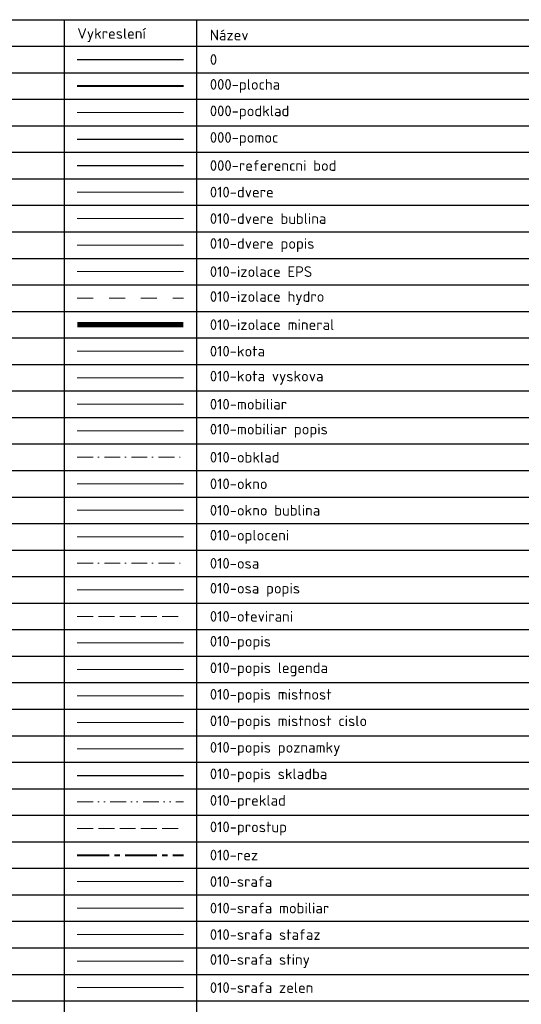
# Model space of a CAD drawing. Header units: metres. Extents: x -115250 to 1551995, y -140807 to 374743.
# Tile 32 of 205: x -101087 to -91625, y -17815 to 750. Entities that reach past the tile are written whole.
import ezdxf

# ---------------------------------------------------------------- set-up
doc = ezdxf.new("R2010")
doc.units = ezdxf.units.M
doc.header["$LTSCALE"] = 100
for name, pattern in [('0101aČÁRKOVANÁ', [4, 3, -1]), ('0102aČERCHOVANÁ', [5.1, 3, -1, 0.1, -1]), ('0103aDVOJČERCHOVANÁ', [6.2, 3, -1, 0.1, -1, 0.1, -1]), ('0105ŘEZ', [9, 6, -1, 1, -1]), ('0107aHYDROIZOLACE', [6, 3, -3]), ('0127IZOLACE', [1, 0, -1])]:
    doc.linetypes.add(name, pattern=pattern)
doc.layers.add('000-plocha', color=20, linetype='Continuous', lineweight=40, plot=False)
for name, color, linetype, lineweight in [('000-podklad', 7, 'Continuous', 9), ('010-dvere', 10, 'Continuous', 15), ('010-dvere bublina', 12, 'Continuous', 9), ('010-dvere popis', 12, 'Continuous', 9), ('010-izolace EPS', 12, '0109IZOLACEEPS', 9), ('010-izolace hydro', 12, '0107aHYDROIZOLACE', 9), ('010-izolace mineral', 12, '0108IZOLACEMINERAL', 9), ('010-izolace mineral 100', 11, '0127IZOLACE', 5), ('010-kota', 3, 'Continuous', 9), ('010-kota vyskova', 3, 'Continuous', 9), ('010-mobiliar popis', 183, 'Continuous', 9), ('010-obklad', 10, '0102aČERCHOVANÁ', 15), ('010-okno', 10, 'Continuous', 15), ('010-okno bublina', 12, 'Continuous', 9), ('010-oploceni', 12, '0114aPLOTOBEC', 15), ('010-osa', 7, '0102aČERCHOVANÁ', 9), ('010-osa popis', 7, 'Continuous', 9), ('010-otevirani', 11, '0101aČÁRKOVANÁ', 9), ('010-popis', 16, 'Continuous', 9), ('010-popis legenda', 3, 'Continuous', 9), ('010-popis mistnost', 234, 'Continuous', 9), ('010-popis mistnost cislo', 204, 'Continuous', 9), ('010-popis poznamky', 16, 'Continuous', 9), ('010-preklad', 16, '0103aDVOJČERCHOVANÁ', 15), ('010-prostup', 104, '0101aČÁRKOVANÁ', 15), ('010-rez', 5, '0105ŘEZ', 40)]:
    doc.layers.add(name, color=color, linetype=linetype, lineweight=lineweight)
doc.layers.add('000-pomoc', color=30, linetype='Continuous', plot=False)
doc.layers.add('000-referencni bod', color=5, linetype='Continuous', plot=False)
for name, color, linetype, lineweight, transparency in [('010-mobiliar', 183, 'Continuous', 9, 0.5), ('010-srafa', 11, 'Continuous', 9, 0.5), ('010-srafa mobiliar', 183, 'Continuous', 9, 0.5), ('010-srafa stafaz', 152, 'Continuous', 9, 0.5), ('010-srafa stiny', 252, 'Continuous', 9, 0.5), ('010-srafa zelen', 84, 'Continuous', 9, 0.5)]:
    doc.layers.add(name, color=color, linetype=linetype, lineweight=lineweight, transparency=transparency)
doc.layers.add('010-popis skladba', color=202, linetype='Continuous')
doc.styles.get("Standard").update_dxf_attribs({"font": 'isocpeur.ttf'})
doc.linetypes.add('0108IZOLACEMINERAL', pattern='A,1e-05,[1,atsunami.shx,S=0.25,R=0,X=0,Y=0],-0.707,[1,atsunami.shx,S=0.25,R=180,X=0,Y=0],-1e-05', length=0.70702)
doc.linetypes.add('0109IZOLACEEPS', pattern='A,1e-05,[2,atsunami.shx,S=0.4871,R=0,X=0,Y=0],-0.9742,[2,atsunami.shx,S=0.4871,R=180,X=0,Y=0],-1e-05', length=0.97422)
doc.linetypes.add('0114aPLOTOBEC', pattern='A,5,[3,atsunami.shx,S=2,R=0,X=0,Y=-1],5', length=10)

msp = doc.modelspace()

# ---------------------------------------------------------------- linework, layer by layer
at = {"lineweight": 30}
for p, q in [((-110250, 750), (-68000, 750)), ((-110250, 250), (-68000, 250))]:
    msp.add_line(p, q, dxfattribs=at)
for p, q in [((-100250, 750), (-100250, -140250)), ((-97750, 750), (-97750, -140250)), ((-110250, -250), (-68000, -250)), ((-110250, -750), (-68000, -750)), ((-110250, -1250), (-68000, -1250)), ((-110250, -1750), (-68000, -1750)), ((-110250, -2250), (-68000, -2250)), ((-110250, -2750), (-68000, -2750)), ((-110250, -3250), (-68000, -3250)), ((-110250, -3750), (-68000, -3750)), ((-110250, -4250), (-68000, -4250)), ((-110250, -4750), (-68000, -4750)), ((-110250, -5250), (-68000, -5250)), ((-110250, -5750), (-68000, -5750)), ((-110250, -6250), (-68000, -6250)), ((-110250, -6750), (-68000, -6750)), ((-110250, -7250), (-68000, -7250)), ((-110250, -7750), (-68000, -7750)), ((-110250, -8250), (-68000, -8250)), ((-110250, -8750), (-68000, -8750)), ((-110250, -9250), (-68000, -9250)), ((-110250, -9750), (-68000, -9750)), ((-110250, -10250), (-68000, -10250)), ((-110250, -10750), (-68000, -10750)), ((-110250, -11250), (-68000, -11250)), ((-110250, -11750), (-68000, -11750)), ((-110250, -12250), (-68000, -12250)), ((-110250, -12750), (-68000, -12750)), ((-110250, -13250), (-68000, -13250)), ((-110250, -13750), (-68000, -13750)), ((-110250, -14250), (-68000, -14250)), ((-110250, -14750), (-68000, -14750)), ((-110250, -15250), (-68000, -15250)), ((-110250, -15750), (-68000, -15750)), ((-110250, -16250), (-68000, -16250)), ((-110250, -16750), (-68000, -16750)), ((-110250, -17250), (-68000, -17250)), ((-110250, -17750), (-68000, -17750))]:
    msp.add_line(p, q)
msp.add_lwpolyline([(-100000, 0), (-98000, 0)])
at = {"layer": '000-plocha'}
msp.add_lwpolyline([(-100000, -500), (-98000, -500)], dxfattribs=at)
at = {"layer": '000-podklad'}
msp.add_lwpolyline([(-100000, -1000), (-98000, -1000)], dxfattribs=at)
at = {"layer": '000-pomoc'}
msp.add_lwpolyline([(-100000, -1500), (-98000, -1500)], dxfattribs=at)
at = {"layer": '000-referencni bod'}
msp.add_lwpolyline([(-100000, -2000), (-98000, -2000)], dxfattribs=at)
at = {"layer": '010-dvere'}
msp.add_lwpolyline([(-100000, -2500), (-98000, -2500)], dxfattribs=at)
at = {"layer": '010-dvere bublina'}
msp.add_lwpolyline([(-100000, -3000), (-98000, -3000)], dxfattribs=at)
at = {"layer": '010-dvere popis'}
msp.add_lwpolyline([(-100000, -3500), (-98000, -3500)], dxfattribs=at)
at = {"layer": '010-izolace EPS'}
msp.add_lwpolyline([(-100000, -4000), (-98000, -4000)], dxfattribs=at)
at = {"layer": '010-izolace hydro'}
msp.add_lwpolyline([(-100000, -4500), (-98000, -4500)], dxfattribs=at)
at = {"layer": '010-izolace mineral 100', "const_width": 100}
msp.add_lwpolyline([(-100000, -5000), (-98000, -5000)], dxfattribs=at)
at = {"layer": '010-kota'}
msp.add_lwpolyline([(-100000, -5500), (-98000, -5500)], dxfattribs=at)
at = {"layer": '010-kota vyskova'}
msp.add_lwpolyline([(-100000, -6000), (-98000, -6000)], dxfattribs=at)
at = {"layer": '010-mobiliar'}
msp.add_lwpolyline([(-100000, -6500), (-98000, -6500)], dxfattribs=at)
at = {"layer": '010-mobiliar popis'}
msp.add_lwpolyline([(-100000, -7000), (-98000, -7000)], dxfattribs=at)
at = {"layer": '010-obklad'}
msp.add_lwpolyline([(-100000, -7500), (-98000, -7500)], dxfattribs=at)
at = {"layer": '010-okno'}
msp.add_lwpolyline([(-100000, -8000), (-98000, -8000)], dxfattribs=at)
at = {"layer": '010-okno bublina'}
msp.add_lwpolyline([(-100000, -8500), (-98000, -8500)], dxfattribs=at)
at = {"layer": '010-oploceni'}
msp.add_lwpolyline([(-100000, -9000), (-98000, -9000)], dxfattribs=at)
at = {"layer": '010-osa'}
msp.add_lwpolyline([(-100000, -9500), (-98000, -9500)], dxfattribs=at)
at = {"layer": '010-osa popis'}
msp.add_lwpolyline([(-100000, -10000), (-98000, -10000)], dxfattribs=at)
at = {"layer": '010-otevirani'}
msp.add_lwpolyline([(-100000, -10500), (-98000, -10500)], dxfattribs=at)
at = {"layer": '010-popis'}
msp.add_lwpolyline([(-100000, -11000), (-98000, -11000)], dxfattribs=at)
at = {"layer": '010-popis legenda'}
msp.add_lwpolyline([(-100000, -11500), (-98000, -11500)], dxfattribs=at)
at = {"layer": '010-popis mistnost'}
msp.add_lwpolyline([(-100000, -12000), (-98000, -12000)], dxfattribs=at)
at = {"layer": '010-popis mistnost cislo'}
msp.add_lwpolyline([(-100000, -12500), (-98000, -12500)], dxfattribs=at)
at = {"layer": '010-popis poznamky'}
msp.add_lwpolyline([(-100000, -13000), (-98000, -13000)], dxfattribs=at)
at = {"layer": '010-popis skladba'}
msp.add_lwpolyline([(-100000, -13500), (-98000, -13500)], dxfattribs=at)
at = {"layer": '010-preklad'}
msp.add_lwpolyline([(-100000, -14000), (-98000, -14000)], dxfattribs=at)
at = {"layer": '010-prostup'}
msp.add_lwpolyline([(-100000, -14500), (-98000, -14500)], dxfattribs=at)
at = {"layer": '010-rez'}
msp.add_lwpolyline([(-100000, -15000), (-98000, -15000)], dxfattribs=at)
at = {"layer": '010-srafa'}
msp.add_lwpolyline([(-100000, -15500), (-98000, -15500)], dxfattribs=at)
at = {"layer": '010-srafa mobiliar'}
msp.add_lwpolyline([(-100000, -16000), (-98000, -16000)], dxfattribs=at)
at = {"layer": '010-srafa stafaz'}
msp.add_lwpolyline([(-100000, -16500), (-98000, -16500)], dxfattribs=at)
at = {"layer": '010-srafa stiny'}
msp.add_lwpolyline([(-100000, -17000), (-98000, -17000)], dxfattribs=at)
at = {"layer": '010-srafa zelen'}
msp.add_lwpolyline([(-100000, -17500), (-98000, -17500)], dxfattribs=at)

# ---------------------------------------------------------------- texts
at = {"char_height": 200, "attachment_point": 4}
for s, width, insert in [('Vykreslení', 1302, (-100000, 460.1)), ('Název', 702, (-97500, 460.1)), ('0', 122, (-97500, 0))]:
    msp.add_mtext_dynamic_manual_height_columns(s, width=width, gutter_width=12.5, heights=[0], dxfattribs=dict(at, insert=insert))
at = {"layer": '000-plocha', "insert": (-97500, -500), "char_height": 200, "attachment_point": 4}
msp.add_mtext_dynamic_manual_height_columns('000-plocha', width=1302, gutter_width=12.5, heights=[0], dxfattribs=at)
at = {"layer": '000-podklad', "insert": (-97500, -1000), "char_height": 200, "attachment_point": 4}
msp.add_mtext_dynamic_manual_height_columns('000-podklad', width=1462, gutter_width=12.5, heights=[0], dxfattribs=at)
at = {"layer": '000-pomoc', "insert": (-97500, -1500), "char_height": 200, "attachment_point": 4}
msp.add_mtext_dynamic_manual_height_columns('000-pomoc', width=1262, gutter_width=12.5, heights=[0], dxfattribs=at)
at = {"layer": '000-referencni bod', "insert": (-97500, -2000), "char_height": 200, "attachment_point": 4}
msp.add_mtext_dynamic_manual_height_columns('000-referencni bod', width=2322, gutter_width=12.5, heights=[0], dxfattribs=at)
at = {"layer": '010-dvere', "insert": (-97500, -2500), "char_height": 200, "attachment_point": 4}
msp.add_mtext_dynamic_manual_height_columns('010-dvere', width=1182, gutter_width=12.5, heights=[0], dxfattribs=at)
at = {"layer": '010-dvere bublina', "insert": (-97500, -3000), "char_height": 200, "attachment_point": 4}
msp.add_mtext_dynamic_manual_height_columns('010-dvere bublina', width=2142, gutter_width=12.5, heights=[0], dxfattribs=at)
at = {"layer": '010-dvere popis', "insert": (-97500, -3500), "char_height": 200, "attachment_point": 4}
msp.add_mtext_dynamic_manual_height_columns('010-dvere popis', width=1922, gutter_width=12.5, heights=[0], dxfattribs=at)
at = {"layer": '010-izolace EPS', "insert": (-97500, -4000), "char_height": 200, "attachment_point": 4}
msp.add_mtext_dynamic_manual_height_columns('010-izolace EPS', width=1902, gutter_width=12.5, heights=[0], dxfattribs=at)
at = {"layer": '010-izolace hydro', "insert": (-97500, -4500), "char_height": 200, "attachment_point": 4}
msp.add_mtext_dynamic_manual_height_columns('010-izolace hydro', width=2122, gutter_width=12.5, heights=[0], dxfattribs=at)
at = {"layer": '010-izolace mineral', "insert": (-97500, -5000), "char_height": 200, "attachment_point": 4}
msp.add_mtext_dynamic_manual_height_columns('010-izolace mineral', width=2302, gutter_width=12.5, heights=[0], dxfattribs=at)
at = {"layer": '010-kota', "insert": (-97500, -5500), "char_height": 200, "attachment_point": 4}
msp.add_mtext_dynamic_manual_height_columns('010-kota', width=1042, gutter_width=12.5, heights=[0], dxfattribs=at)
at = {"layer": '010-kota vyskova', "insert": (-97500, -6000), "char_height": 200, "attachment_point": 4}
msp.add_mtext_dynamic_manual_height_columns('010-kota vyskova', width=2142, gutter_width=12.5, heights=[0], dxfattribs=at)
at = {"layer": '010-mobiliar', "insert": (-97500, -6500), "char_height": 200, "attachment_point": 4}
msp.add_mtext_dynamic_manual_height_columns('010-mobiliar', width=1422, gutter_width=12.5, heights=[0], dxfattribs=at)
at = {"layer": '010-mobiliar popis', "insert": (-97500, -7000), "char_height": 200, "attachment_point": 4}
msp.add_mtext_dynamic_manual_height_columns('010-mobiliar popis', width=2162, gutter_width=12.5, heights=[0], dxfattribs=at)
at = {"layer": '010-obklad', "insert": (-97500, -7500), "char_height": 200, "attachment_point": 4}
msp.add_mtext_dynamic_manual_height_columns('010-obklad', width=1282, gutter_width=12.5, heights=[0], dxfattribs=at)
at = {"layer": '010-okno', "insert": (-97500, -8000), "char_height": 200, "attachment_point": 4}
msp.add_mtext_dynamic_manual_height_columns('010-okno', width=1062, gutter_width=12.5, heights=[0], dxfattribs=at)
at = {"layer": '010-okno bublina', "insert": (-97500, -8500), "char_height": 200, "attachment_point": 4}
msp.add_mtext_dynamic_manual_height_columns('010-okno bublina', width=2022, gutter_width=12.5, heights=[0], dxfattribs=at)
at = {"layer": '010-oploceni', "insert": (-97500, -9000), "char_height": 200, "attachment_point": 4}
msp.add_mtext_dynamic_manual_height_columns('010-oploceni', width=1462, gutter_width=12.5, heights=[0], dxfattribs=at)
at = {"layer": '010-osa', "insert": (-97500, -9500), "char_height": 200, "attachment_point": 4}
msp.add_mtext_dynamic_manual_height_columns('010-osa', width=922, gutter_width=12.5, heights=[0], dxfattribs=at)
at = {"layer": '010-osa popis', "insert": (-97500, -10000), "char_height": 200, "attachment_point": 4}
msp.add_mtext_dynamic_manual_height_columns('010-osa popis', width=1662, gutter_width=12.5, heights=[0], dxfattribs=at)
at = {"layer": '010-otevirani', "insert": (-97500, -10500), "char_height": 200, "attachment_point": 4}
msp.add_mtext_dynamic_manual_height_columns('010-otevirani', width=1662, gutter_width=12.5, heights=[0], dxfattribs=at)
at = {"layer": '010-popis', "insert": (-97500, -11000), "char_height": 200, "attachment_point": 4}
msp.add_mtext_dynamic_manual_height_columns('010-popis', width=1122, gutter_width=12.5, heights=[0], dxfattribs=at)
at = {"layer": '010-popis legenda', "insert": (-97500, -11500), "char_height": 200, "attachment_point": 4}
msp.add_mtext_dynamic_manual_height_columns('010-popis legenda', width=2162, gutter_width=12.5, heights=[0], dxfattribs=at)
at = {"layer": '010-popis mistnost', "insert": (-97500, -12000), "char_height": 200, "attachment_point": 4}
msp.add_mtext_dynamic_manual_height_columns('\\pt2800;010-popis mistnost', width=2322, gutter_width=12.5, heights=[0], dxfattribs=at)
at = {"layer": '010-popis mistnost cislo', "insert": (-97500, -12500), "char_height": 200, "attachment_point": 4}
msp.add_mtext_dynamic_manual_height_columns('010-popis mistnost cislo', width=2942, gutter_width=12.5, heights=[0], dxfattribs=at)
at = {"layer": '010-popis poznamky', "insert": (-97500, -13000), "char_height": 200, "attachment_point": 4}
msp.add_mtext_dynamic_manual_height_columns('010-popis poznamky', width=2402, gutter_width=12.5, heights=[0], dxfattribs=at)
at = {"layer": '010-popis skladba', "insert": (-97500, -13500), "char_height": 200, "attachment_point": 4}
msp.add_mtext_dynamic_manual_height_columns('010-popis skladba', width=2402, gutter_width=12.5, heights=[0], dxfattribs=at)
at = {"layer": '010-preklad', "insert": (-97500, -14000), "char_height": 200, "attachment_point": 4}
msp.add_mtext_dynamic_manual_height_columns('010-preklad', width=1402, gutter_width=12.5, heights=[0], dxfattribs=at)
at = {"layer": '010-prostup', "insert": (-97500, -14500), "char_height": 200, "attachment_point": 4}
msp.add_mtext_dynamic_manual_height_columns('010-prostup', width=1442, gutter_width=12.5, heights=[0], dxfattribs=at)
at = {"layer": '010-rez', "insert": (-97500, -15000), "char_height": 200, "attachment_point": 4}
msp.add_mtext_dynamic_manual_height_columns('010-rez', width=902, gutter_width=12.5, heights=[0], dxfattribs=at)
at = {"layer": '010-srafa', "insert": (-97500, -15500), "char_height": 200, "attachment_point": 4}
msp.add_mtext_dynamic_manual_height_columns('010-srafa', width=1162, gutter_width=12.5, heights=[0], dxfattribs=at)
at = {"layer": '010-srafa mobiliar', "insert": (-97500, -16000), "char_height": 200, "attachment_point": 4}
msp.add_mtext_dynamic_manual_height_columns('010-srafa mobiliar', width=2202, gutter_width=12.5, heights=[0], dxfattribs=at)
at = {"layer": '010-srafa stafaz', "insert": (-97500, -16500), "char_height": 200, "attachment_point": 4}
msp.add_mtext_dynamic_manual_height_columns('010-srafa stafaz', width=2082, gutter_width=12.5, heights=[0], dxfattribs=at)
at = {"layer": '010-srafa stiny', "insert": (-97500, -17000), "char_height": 200, "attachment_point": 4}
msp.add_mtext_dynamic_manual_height_columns('010-srafa stiny', width=1882, gutter_width=12.5, heights=[0], dxfattribs=at)
at = {"layer": '010-srafa zelen', "insert": (-97500, -17500), "char_height": 200, "attachment_point": 4}
msp.add_mtext_dynamic_manual_height_columns('010-srafa zelen', width=1922, gutter_width=12.5, heights=[0], dxfattribs=at)

doc.saveas('drawing.dxf')
